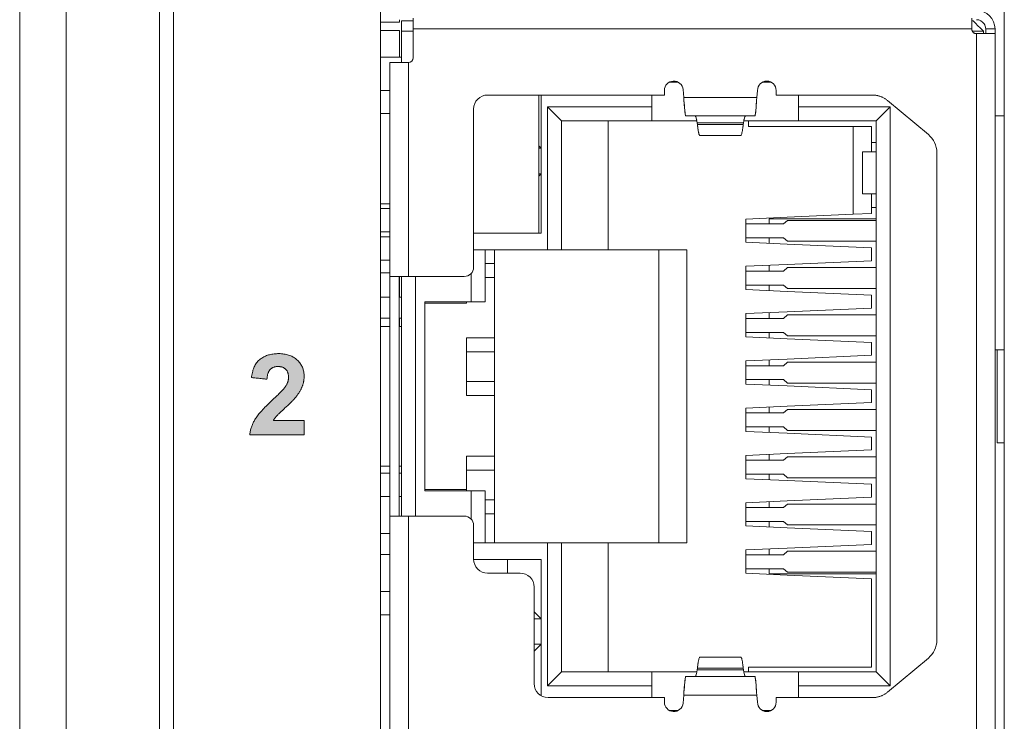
# Model space of a CAD drawing. Header units: millimetres. Extents: x 73 to 355, y 51 to 582.
# Tile 18 of 46: x 73 to 94, y 436 to 451. Entities that reach past the tile are written whole.
import ezdxf

# ---------------------------------------------------------------- set-up
doc = ezdxf.new("R2010")
doc.units = ezdxf.units.MM
doc.layers.add('PRINT', color=7, linetype='Continuous')

msp = doc.modelspace()

# ---------------------------------------------------------------- hatches: boundary and pattern name
at = {"layer": 'PRINT', "lineweight": 0}
h = msp.add_hatch(color=256, dxfattribs=at)
h.dxf.hatch_style = 2
edge = h.paths.add_edge_path()
edge.add_spline(control_points=[(79.125, 442.477), (79.125, 442.477), (79.125, 442.167), (79.125, 442.167), (79.125, 442.167), (77.956, 442.167), (77.956, 442.167), (77.969, 442.284), (78.007, 442.395), (78.07, 442.5), (78.133, 442.605), (78.258, 442.744), (78.445, 442.918), (78.595, 443.057), (78.688, 443.152), (78.722, 443.202), (78.768, 443.271), (78.79, 443.339), (78.79, 443.406), (78.79, 443.481), (78.77, 443.538), (78.731, 443.578), (78.69, 443.618), (78.635, 443.638), (78.565, 443.638), (78.495, 443.638), (78.44, 443.617), (78.399, 443.575), (78.357, 443.533), (78.334, 443.463), (78.327, 443.366), (78.327, 443.366), (77.995, 443.399), (77.995, 443.399), (78.015, 443.583), (78.077, 443.714), (78.181, 443.794), (78.286, 443.874), (78.417, 443.914), (78.573, 443.914), (78.745, 443.914), (78.88, 443.868), (78.978, 443.776), (79.076, 443.683), (79.125, 443.568), (79.125, 443.43), (79.125, 443.352), (79.111, 443.277), (79.083, 443.206), (79.055, 443.136), (79.01, 443.061), (78.949, 442.984), (78.909, 442.933), (78.836, 442.858), (78.731, 442.762), (78.626, 442.665), (78.559, 442.601), (78.531, 442.57), (78.503, 442.538), (78.48, 442.507), (78.463, 442.477), (78.463, 442.477), (79.125, 442.477), (79.125, 442.477)], knot_values=[0, 0, 0, 0, 1, 1, 1, 2, 2, 2, 3, 3, 3, 4, 4, 4, 5, 5, 5, 6, 6, 6, 7, 7, 7, 8, 8, 8, 9, 9, 9, 10, 10, 10, 11, 11, 11, 12, 12, 12, 13, 13, 13, 14, 14, 14, 15, 15, 15, 16, 16, 16, 17, 17, 17, 18, 18, 18, 19, 19, 19, 20, 20, 20, 21, 21, 21, 21], degree=3, periodic=0)

# ---------------------------------------------------------------- linework, layer by layer
at = {"color": 7, "linetype": 'Continuous', "lineweight": 0}
for p, q in [((73.016, 379.042), (73.016, 494.042)), ((74.016, 494.042), (74.016, 379.042)), ((76.016, 382.442), (76.016, 490.642)), ((76.316, 382.542), (76.316, 490.542)), ((80.766, 392.592), (80.766, 451.492)), ((94.166, 451.492), (94.166, 392.592)), ((81.174, 451.037), (80.766, 451.037)), ((81.174, 451.037), (81.174, 451.092)), ((81.216, 451.067), (81.216, 450.847)), ((81.216, 451.067), (81.466, 451.067)), ((81.216, 451.067), (81.216, 450.847)), ((81.216, 451.067), (81.466, 451.067)), ((81.466, 451.127), (81.466, 451.074)), ((81.466, 451.127), (81.466, 451.074)), ((81.466, 451.074), (81.466, 451.016)), ((81.466, 451.074), (81.466, 451.016)), ((81.466, 451.016), (81.466, 450.955)), ((81.466, 451.016), (81.466, 450.955)), ((81.466, 450.955), (81.466, 450.892)), ((81.466, 450.955), (81.466, 450.892)), ((93.466, 450.892), (93.466, 451.127)), ((93.466, 450.892), (93.466, 451.127)), ((93.466, 451.067), (93.496, 451.067)), ((93.466, 451.067), (93.496, 451.067)), ((93.518, 451.044), (93.496, 451.067)), ((93.496, 451.067), (93.518, 451.044)), ((93.568, 450.994), (93.518, 451.044)), ((93.518, 451.044), (93.568, 450.994)), ((93.578, 450.984), (93.568, 450.994)), ((93.568, 450.994), (93.578, 450.984)), ((93.668, 450.894), (93.578, 450.984)), ((93.578, 450.984), (93.668, 450.894)), ((81.174, 450.859), (80.766, 450.859)), ((81.174, 450.287), (81.174, 450.859)), ((81.216, 450.172), (81.216, 450.847)), ((81.466, 450.847), (81.216, 450.847)), ((81.216, 450.847), (81.216, 450.172)), ((81.466, 450.847), (81.216, 450.847)), ((81.466, 450.272), (81.466, 450.892)), ((93.466, 450.892), (81.466, 450.892)), ((81.466, 450.272), (81.466, 450.892)), ((93.466, 450.892), (81.466, 450.892)), ((93.566, 450.847), (93.477, 450.847)), ((93.566, 450.847), (93.477, 450.847)), ((93.716, 450.847), (93.566, 450.847)), ((93.716, 450.847), (93.566, 450.847)), ((93.615, 450.792), (93.566, 450.792)), ((93.566, 393.292), (93.566, 450.792)), ((93.615, 450.792), (93.566, 450.792)), ((93.566, 393.292), (93.566, 450.792)), ((93.629, 450.792), (93.615, 450.792)), ((93.629, 450.792), (93.615, 450.792)), ((93.747, 450.792), (93.629, 450.792)), ((93.747, 450.792), (93.629, 450.792)), ((93.716, 450.847), (93.668, 450.894)), ((93.668, 450.894), (93.716, 450.847)), ((93.716, 450.847), (93.716, 450.792)), ((93.716, 450.792), (93.716, 450.847)), ((93.96, 450.792), (93.747, 450.792)), ((93.96, 450.792), (93.747, 450.792)), ((93.766, 450.892), (93.766, 450.796)), ((93.766, 450.892), (93.966, 450.892)), ((93.766, 450.892), (93.766, 450.796)), ((93.766, 450.892), (93.966, 450.892)), ((93.766, 450.796), (93.766, 450.792)), ((93.966, 450.792), (93.96, 450.792)), ((93.966, 450.792), (93.96, 450.792)), ((93.966, 450.865), (93.966, 450.892)), ((93.966, 450.865), (93.966, 450.892)), ((93.966, 450.842), (93.966, 450.865)), ((93.966, 450.842), (93.966, 450.865)), ((93.966, 450.821), (93.966, 450.842)), ((93.966, 450.821), (93.966, 450.842)), ((93.966, 450.805), (93.966, 450.821)), ((93.966, 450.805), (93.966, 450.821)), ((93.966, 450.796), (93.966, 450.805)), ((93.966, 450.796), (93.966, 450.805)), ((93.966, 450.792), (93.966, 393.292)), ((93.966, 450.792), (93.966, 393.292)), ((80.766, 450.287), (81.216, 450.287)), ((80.766, 450.287), (81.216, 450.287)), ((80.966, 445.572), (80.966, 450.172)), ((80.971, 450.172), (80.966, 450.172)), ((80.966, 445.572), (80.966, 450.172)), ((80.971, 450.172), (80.966, 450.172)), ((80.985, 450.172), (80.971, 450.172)), ((80.985, 450.172), (80.971, 450.172)), ((81.009, 450.172), (80.985, 450.172)), ((81.009, 450.172), (80.985, 450.172)), ((81.042, 450.172), (81.009, 450.172)), ((81.042, 450.172), (81.009, 450.172)), ((81.083, 450.172), (81.042, 450.172)), ((81.083, 450.172), (81.042, 450.172)), ((81.13, 450.172), (81.083, 450.172)), ((81.13, 450.172), (81.083, 450.172)), ((81.184, 450.172), (81.13, 450.172)), ((81.184, 450.172), (81.13, 450.172)), ((81.242, 450.172), (81.184, 450.172)), ((81.242, 450.172), (81.184, 450.172)), ((81.302, 450.172), (81.242, 450.172)), ((81.302, 450.172), (81.242, 450.172)), ((81.366, 450.172), (81.302, 450.172)), ((81.366, 450.172), (81.302, 450.172)), ((81.366, 450.172), (81.366, 445.572)), ((81.366, 450.172), (81.366, 445.572)), ((87.159, 449.747), (86.969, 449.747)), ((87.159, 449.747), (86.969, 449.747)), ((89.16, 449.747), (88.97, 449.747)), ((89.16, 449.747), (88.97, 449.747)), ((80.766, 449.572), (80.966, 449.572)), ((80.766, 449.572), (80.966, 449.572)), ((86.865, 449.472), (83.066, 449.472)), ((83.066, 449.472), (86.865, 449.472)), ((84.166, 449.472), (84.166, 446.506)), ((84.166, 449.472), (84.166, 446.506)), ((84.216, 446.507), (84.216, 449.472)), ((84.216, 446.506), (84.216, 449.472)), ((86.596, 449.472), (86.596, 449.217)), ((86.596, 449.472), (86.596, 449.217)), ((86.865, 449.572), (86.865, 449.472)), ((86.865, 449.472), (86.865, 449.572)), ((87.28, 449.422), (87.264, 449.591)), ((87.28, 449.422), (87.264, 449.591)), ((88.865, 449.572), (88.851, 449.422)), ((88.865, 449.572), (88.851, 449.422)), ((89.265, 449.472), (89.265, 449.572)), ((89.265, 449.572), (89.265, 449.472)), ((91.333, 449.472), (89.265, 449.472)), ((89.265, 449.472), (91.335, 449.472)), ((89.746, 449.217), (89.746, 449.472)), ((89.746, 449.217), (89.746, 449.472)), ((87.28, 449.422), (87.285, 449.36)), ((87.28, 449.422), (88.851, 449.422)), ((87.285, 449.36), (87.28, 449.422)), ((87.28, 449.422), (88.851, 449.422)), ((87.285, 449.36), (87.298, 449.187)), ((87.293, 449.24), (87.285, 449.36)), ((88.846, 449.36), (88.833, 449.187)), ((88.838, 449.242), (88.846, 449.36)), ((88.846, 449.36), (88.851, 449.422)), ((88.851, 449.422), (88.846, 449.36)), ((92.536, 448.622), (91.655, 449.356)), ((92.536, 448.622), (91.656, 449.355)), ((80.966, 449.072), (80.766, 449.072)), ((80.766, 449.072), (80.966, 449.072)), ((82.766, 449.172), (82.766, 445.772)), ((82.766, 445.772), (82.766, 449.172)), ((84.356, 449.217), (86.596, 449.217)), ((84.656, 448.917), (84.356, 449.217)), ((84.356, 446.147), (84.356, 449.217)), ((84.356, 449.217), (84.656, 448.917)), ((86.596, 449.217), (84.356, 449.217)), ((84.356, 449.217), (84.356, 446.147)), ((86.596, 448.917), (86.596, 449.217)), ((86.596, 448.917), (86.596, 449.217)), ((87.32, 449.027), (87.325, 449.022)), ((87.325, 449.022), (87.32, 449.027)), ((88.806, 449.022), (87.325, 449.022)), ((88.806, 449.022), (87.325, 449.022)), ((87.531, 449.018), (87.535, 449.013)), ((87.531, 449.018), (87.535, 449.013)), ((88.596, 449.013), (88.6, 449.018)), ((88.596, 449.013), (88.6, 449.018)), ((88.806, 449.022), (88.811, 449.027)), ((88.811, 449.027), (88.806, 449.022)), ((89.746, 449.217), (89.746, 448.917)), ((89.746, 449.217), (91.716, 449.217)), ((89.746, 449.217), (89.746, 448.917)), ((91.716, 449.217), (89.746, 449.217)), ((91.716, 449.217), (91.416, 448.917)), ((91.416, 448.917), (91.716, 449.217)), ((91.716, 449.217), (91.716, 436.777)), ((91.716, 436.777), (91.716, 449.217)), ((93.966, 449.025), (94.166, 449.025)), ((86.596, 448.917), (84.656, 448.917)), ((84.656, 448.917), (84.656, 446.147)), ((84.656, 448.917), (84.656, 446.147)), ((86.596, 448.917), (84.656, 448.917)), ((85.656, 448.917), (85.656, 446.147)), ((85.656, 446.147), (85.656, 448.917)), ((86.596, 448.917), (87.568, 448.917)), ((86.596, 448.917), (87.568, 448.917)), ((87.535, 449.013), (87.538, 449.005)), ((87.535, 449.013), (87.538, 449.005)), ((87.538, 449.005), (87.546, 448.984)), ((87.538, 449.005), (87.553, 448.955)), ((87.546, 448.984), (87.553, 448.955)), ((87.557, 448.936), (87.568, 448.875)), ((87.561, 448.918), (87.568, 448.875)), ((87.568, 448.875), (87.573, 448.84)), ((88.563, 448.875), (87.568, 448.875)), ((87.568, 448.875), (87.573, 448.84)), ((88.563, 448.875), (87.568, 448.875)), ((87.573, 448.84), (87.582, 448.766)), ((87.573, 448.84), (88.558, 448.84)), ((87.573, 448.84), (88.558, 448.84)), ((88.558, 448.84), (88.548, 448.765)), ((88.558, 448.84), (88.563, 448.875)), ((88.558, 448.84), (88.563, 448.875)), ((88.563, 448.875), (88.57, 448.918)), ((88.563, 448.875), (88.57, 448.918)), ((88.563, 448.917), (89.746, 448.917)), ((88.563, 448.917), (89.746, 448.917)), ((88.578, 448.955), (88.592, 449.005)), ((88.578, 448.955), (88.585, 448.984)), ((88.585, 448.984), (88.592, 449.005)), ((88.592, 449.005), (88.596, 449.013)), ((88.592, 449.005), (88.596, 449.013)), ((88.673, 448.897), (88.673, 448.917)), ((88.673, 448.897), (88.673, 448.917)), ((88.673, 448.897), (88.673, 448.797)), ((88.673, 448.897), (88.673, 448.797)), ((91.416, 448.917), (89.746, 448.917)), ((89.746, 448.917), (91.416, 448.917)), ((91.416, 437.077), (91.416, 448.917)), ((91.416, 448.917), (91.416, 437.077)), ((87.586, 448.74), (87.592, 448.705)), ((87.592, 448.705), (87.586, 448.74)), ((87.592, 448.705), (87.597, 448.678)), ((87.597, 448.678), (87.592, 448.705)), ((87.601, 448.657), (87.607, 448.634)), ((87.607, 448.634), (87.601, 448.657)), ((87.607, 448.634), (87.611, 448.624)), ((87.611, 448.624), (87.607, 448.634)), ((87.611, 448.624), (87.62, 448.608)), ((87.62, 448.608), (87.611, 448.624)), ((87.62, 448.608), (87.625, 448.606)), ((87.625, 448.606), (87.62, 448.608)), ((87.625, 448.606), (88.506, 448.606)), ((87.625, 448.606), (88.506, 448.606)), ((88.506, 448.606), (88.511, 448.608)), ((88.511, 448.608), (88.506, 448.606)), ((88.511, 448.608), (88.513, 448.61)), ((88.513, 448.61), (88.511, 448.608)), ((88.513, 448.61), (88.52, 448.624)), ((88.52, 448.624), (88.513, 448.61)), ((88.52, 448.624), (88.524, 448.636)), ((88.524, 448.636), (88.52, 448.624)), ((88.524, 448.636), (88.53, 448.657)), ((88.53, 448.657), (88.524, 448.636)), ((88.53, 448.657), (88.534, 448.679)), ((88.534, 448.679), (88.53, 448.657)), ((88.539, 448.704), (88.545, 448.741)), ((88.545, 448.741), (88.539, 448.704)), ((88.673, 448.797), (90.916, 448.797)), ((88.673, 448.797), (90.916, 448.797)), ((91.316, 448.797), (90.916, 448.797)), ((90.916, 448.797), (90.916, 446.91)), ((90.916, 448.797), (91.316, 448.797)), ((90.916, 448.797), (90.916, 446.91)), ((91.316, 448.252), (91.316, 448.797)), ((91.316, 448.797), (91.316, 448.252)), ((91.416, 448.452), (91.316, 448.452)), ((91.416, 448.452), (91.316, 448.452)), ((84.216, 448.327), (84.166, 448.377)), ((84.166, 448.377), (84.216, 448.327)), ((84.216, 448.327), (84.166, 448.327)), ((84.216, 448.327), (84.166, 448.327)), ((91.416, 448.252), (91.116, 448.252)), ((91.116, 447.352), (91.116, 448.252)), ((91.116, 447.352), (91.116, 448.252)), ((91.416, 448.252), (91.116, 448.252)), ((92.716, 437.756), (92.716, 448.238)), ((92.716, 448.238), (92.716, 437.756)), ((84.166, 447.727), (84.216, 447.777)), ((84.166, 447.777), (84.216, 447.777)), ((84.166, 447.727), (84.216, 447.777)), ((84.216, 447.777), (84.166, 447.777)), ((91.116, 447.352), (91.416, 447.352)), ((91.116, 447.352), (91.416, 447.352)), ((91.316, 446.927), (91.316, 447.352)), ((91.316, 447.352), (91.316, 446.927)), ((80.766, 447.137), (80.966, 447.137)), ((80.766, 447.137), (80.966, 447.137)), ((80.766, 447.032), (80.966, 447.032)), ((80.966, 447.032), (80.766, 447.032)), ((90.916, 446.91), (89.503, 446.846)), ((90.916, 446.91), (89.503, 446.846)), ((91.316, 446.927), (90.916, 446.91)), ((91.316, 446.927), (90.916, 446.91)), ((91.316, 447.052), (91.416, 447.052)), ((91.316, 447.052), (91.416, 447.052)), ((89.503, 446.846), (88.616, 446.807)), ((89.503, 446.846), (88.616, 446.807)), ((88.616, 446.807), (88.616, 446.703)), ((88.616, 446.807), (88.616, 446.703)), ((88.616, 446.703), (89.423, 446.703)), ((88.616, 446.703), (88.616, 446.403)), ((88.616, 446.703), (88.616, 446.403)), ((88.616, 446.703), (89.423, 446.703)), ((89.506, 446.813), (89.116, 446.813)), ((89.116, 446.813), (89.116, 446.703)), ((89.506, 446.813), (89.116, 446.813)), ((89.116, 446.813), (89.116, 446.703)), ((89.423, 446.703), (89.506, 446.778)), ((89.423, 446.703), (89.506, 446.778)), ((91.416, 446.813), (89.506, 446.813)), ((91.416, 446.813), (89.506, 446.813)), ((89.506, 446.778), (91.416, 446.778)), ((91.416, 446.778), (89.506, 446.778)), ((80.966, 446.532), (80.766, 446.532)), ((80.766, 446.532), (80.966, 446.532)), ((82.766, 446.507), (84.166, 446.507)), ((84.166, 446.502), (82.766, 446.502)), ((84.166, 446.507), (84.216, 446.507)), ((84.166, 446.506), (84.166, 446.502)), ((84.166, 446.506), (84.216, 446.506)), ((80.966, 446.422), (80.766, 446.422)), ((80.766, 446.422), (80.966, 446.422)), ((89.423, 446.403), (88.616, 446.403)), ((88.616, 446.403), (88.616, 446.307)), ((88.616, 446.403), (88.616, 446.307)), ((89.423, 446.403), (88.616, 446.403)), ((88.616, 446.307), (89.503, 446.267)), ((88.616, 446.307), (89.503, 446.267)), ((89.116, 446.403), (89.116, 446.285)), ((89.116, 446.403), (89.116, 446.285)), ((89.506, 446.328), (89.423, 446.403)), ((89.506, 446.328), (89.423, 446.403)), ((89.503, 446.267), (91.316, 446.186)), ((89.503, 446.267), (91.316, 446.186)), ((91.416, 446.328), (89.506, 446.328)), ((89.506, 446.328), (91.416, 446.328)), ((84.356, 446.147), (82.766, 446.147)), ((84.356, 446.147), (82.766, 446.147)), ((83.016, 446.147), (83.016, 445.027)), ((83.016, 445.027), (83.016, 446.147)), ((83.216, 446.147), (83.216, 439.847)), ((83.216, 446.147), (83.216, 439.847)), ((84.356, 446.147), (84.656, 446.147)), ((84.356, 446.147), (84.656, 446.147)), ((84.656, 446.147), (85.656, 446.147)), ((84.656, 446.147), (85.656, 446.147)), ((87.346, 446.147), (85.656, 446.147)), ((85.656, 446.147), (87.346, 446.147)), ((86.746, 439.847), (86.746, 446.147)), ((86.746, 446.147), (86.746, 439.847)), ((87.346, 446.147), (87.346, 439.847)), ((87.346, 439.847), (87.346, 446.147)), ((91.316, 445.911), (91.316, 446.186)), ((91.316, 446.186), (91.316, 445.911)), ((80.766, 445.922), (80.966, 445.922)), ((80.966, 445.922), (80.766, 445.922)), ((83.016, 445.852), (83.216, 445.852)), ((83.016, 445.852), (83.216, 445.852)), ((91.316, 445.911), (89.503, 445.83)), ((91.316, 445.911), (89.503, 445.83)), ((80.966, 445.652), (80.766, 445.652)), ((82.716, 445.027), (82.716, 445.641)), ((82.716, 445.641), (82.716, 445.027)), ((89.503, 445.83), (88.616, 445.791)), ((89.503, 445.83), (88.616, 445.791)), ((88.616, 445.791), (88.616, 445.687)), ((88.616, 445.791), (88.616, 445.687)), ((88.616, 445.687), (89.423, 445.687)), ((88.616, 445.687), (88.616, 445.387)), ((88.616, 445.687), (88.616, 445.387)), ((88.616, 445.687), (89.423, 445.687)), ((89.116, 445.813), (89.116, 445.687)), ((89.116, 445.813), (89.116, 445.687)), ((89.423, 445.687), (89.506, 445.762)), ((89.423, 445.687), (89.506, 445.762)), ((89.506, 445.762), (91.416, 445.762)), ((91.416, 445.762), (89.506, 445.762)), ((80.966, 445.572), (80.966, 440.422)), ((80.966, 445.572), (81.184, 445.572)), ((80.966, 440.422), (80.966, 445.572)), ((80.966, 445.572), (81.184, 445.572)), ((81.166, 440.422), (81.166, 445.572)), ((81.166, 445.572), (81.166, 440.422)), ((81.174, 445.127), (81.174, 445.572)), ((81.184, 445.572), (81.366, 445.572)), ((81.184, 445.572), (81.366, 445.572)), ((81.216, 440.422), (81.216, 445.572)), ((81.216, 445.572), (81.216, 440.422)), ((82.566, 445.572), (81.366, 445.572)), ((81.366, 445.572), (82.566, 445.572)), ((81.516, 445.572), (81.516, 440.422)), ((81.516, 440.422), (81.516, 445.572)), ((83.216, 445.552), (83.016, 445.552)), ((83.216, 445.552), (83.016, 445.552)), ((89.423, 445.387), (88.616, 445.387)), ((88.616, 445.387), (88.616, 445.291)), ((88.616, 445.387), (88.616, 445.291)), ((89.423, 445.387), (88.616, 445.387)), ((88.616, 445.291), (89.503, 445.251)), ((88.616, 445.291), (89.503, 445.251)), ((89.116, 445.387), (89.116, 445.269)), ((89.116, 445.387), (89.116, 445.269)), ((89.506, 445.312), (89.423, 445.387)), ((89.506, 445.312), (89.423, 445.387)), ((89.503, 445.251), (91.316, 445.17)), ((89.503, 445.251), (91.316, 445.17)), ((91.416, 445.312), (89.506, 445.312)), ((89.506, 445.312), (91.416, 445.312)), ((80.966, 445.127), (80.766, 445.127)), ((80.766, 445.127), (80.966, 445.127)), ((81.216, 445.127), (81.166, 445.127)), ((81.166, 445.127), (81.216, 445.127)), ((82.716, 445.027), (81.716, 445.027)), ((81.716, 445.027), (81.716, 440.967)), ((81.716, 440.967), (81.716, 445.027)), ((82.716, 445.027), (81.716, 445.027)), ((81.719, 444.997), (82.616, 444.997)), ((82.616, 444.997), (81.719, 444.997)), ((82.616, 444.997), (82.616, 445.027)), ((82.616, 444.997), (82.616, 445.027)), ((82.716, 445.027), (83.016, 445.027)), ((82.716, 445.027), (83.016, 445.027)), ((91.316, 444.895), (91.316, 445.17)), ((91.316, 445.17), (91.316, 444.895)), ((89.503, 444.814), (88.616, 444.775)), ((89.503, 444.814), (88.616, 444.775)), ((89.116, 444.797), (89.116, 444.671)), ((89.116, 444.797), (89.116, 444.671)), ((91.316, 444.895), (89.503, 444.814)), ((91.316, 444.895), (89.503, 444.814)), ((80.766, 444.677), (80.966, 444.677)), ((80.966, 444.677), (80.766, 444.677)), ((81.166, 444.677), (81.216, 444.677)), ((81.216, 444.677), (81.166, 444.677)), ((81.174, 444.497), (81.174, 444.677)), ((88.616, 444.775), (88.616, 444.671)), ((88.616, 444.775), (88.616, 444.671)), ((88.616, 444.671), (89.423, 444.671)), ((88.616, 444.671), (88.616, 444.371)), ((88.616, 444.671), (88.616, 444.371)), ((88.616, 444.671), (89.423, 444.671)), ((89.423, 444.671), (89.506, 444.746)), ((89.423, 444.671), (89.506, 444.746)), ((89.506, 444.746), (91.416, 444.746)), ((91.416, 444.746), (89.506, 444.746)), ((80.766, 444.497), (80.966, 444.497)), ((80.966, 444.497), (80.766, 444.497)), ((81.166, 444.497), (81.216, 444.497)), ((81.216, 444.497), (81.166, 444.497)), ((89.423, 444.371), (88.616, 444.371)), ((88.616, 444.371), (88.616, 444.275)), ((88.616, 444.371), (88.616, 444.275)), ((89.423, 444.371), (88.616, 444.371)), ((89.116, 444.371), (89.116, 444.253)), ((89.116, 444.371), (89.116, 444.253)), ((89.506, 444.296), (89.423, 444.371)), ((89.506, 444.296), (89.423, 444.371)), ((82.616, 444.252), (82.616, 443.012)), ((82.616, 444.252), (83.216, 444.252)), ((82.616, 444.252), (82.616, 443.012)), ((83.216, 444.252), (82.616, 444.252)), ((88.616, 444.275), (89.503, 444.235)), ((88.616, 444.275), (89.503, 444.235)), ((89.503, 444.235), (91.316, 444.154)), ((89.503, 444.235), (91.316, 444.154)), ((91.416, 444.296), (89.506, 444.296)), ((89.506, 444.296), (91.416, 444.296)), ((91.316, 443.879), (91.316, 444.154)), ((91.316, 444.154), (91.316, 443.879)), ((83.216, 443.952), (82.616, 443.952)), ((82.616, 443.952), (83.216, 443.952)), ((94.013, 443.997), (93.966, 443.997)), ((94.166, 443.997), (94.013, 443.997)), ((94.013, 443.997), (94.013, 441.997)), ((89.503, 443.798), (88.616, 443.759)), ((89.503, 443.798), (88.616, 443.759)), ((88.616, 443.759), (88.616, 443.655)), ((88.616, 443.759), (88.616, 443.655)), ((89.116, 443.781), (89.116, 443.655)), ((89.116, 443.781), (89.116, 443.655)), ((89.423, 443.655), (89.506, 443.73)), ((89.423, 443.655), (89.506, 443.73)), ((91.316, 443.879), (89.503, 443.798)), ((91.316, 443.879), (89.503, 443.798)), ((89.506, 443.73), (91.416, 443.73)), ((91.416, 443.73), (89.506, 443.73)), ((88.616, 443.655), (89.423, 443.655)), ((88.616, 443.655), (88.616, 443.355)), ((88.616, 443.655), (88.616, 443.355)), ((88.616, 443.655), (89.423, 443.655)), ((82.616, 443.312), (83.216, 443.312)), ((82.616, 443.312), (83.216, 443.312)), ((89.423, 443.355), (88.616, 443.355)), ((88.616, 443.355), (88.616, 443.259)), ((88.616, 443.355), (88.616, 443.259)), ((89.423, 443.355), (88.616, 443.355)), ((89.116, 443.355), (89.116, 443.237)), ((89.116, 443.355), (89.116, 443.237)), ((89.506, 443.28), (89.423, 443.355)), ((89.506, 443.28), (89.423, 443.355)), ((88.616, 443.259), (89.503, 443.219)), ((88.616, 443.259), (89.503, 443.219)), ((89.503, 443.219), (91.316, 443.138)), ((89.503, 443.219), (91.316, 443.138)), ((91.416, 443.28), (89.506, 443.28)), ((89.506, 443.28), (91.416, 443.28)), ((91.316, 442.863), (91.316, 443.138)), ((91.316, 443.138), (91.316, 442.863)), ((83.216, 443.012), (82.616, 443.012)), ((82.616, 443.012), (83.216, 443.012)), ((89.503, 442.782), (88.616, 442.743)), ((89.503, 442.782), (88.616, 442.743)), ((88.616, 442.743), (88.616, 442.639)), ((88.616, 442.743), (88.616, 442.639)), ((89.116, 442.765), (89.116, 442.639)), ((89.116, 442.765), (89.116, 442.639)), ((89.423, 442.639), (89.506, 442.714)), ((89.423, 442.639), (89.506, 442.714)), ((91.316, 442.863), (89.503, 442.782)), ((91.316, 442.863), (89.503, 442.782)), ((89.506, 442.714), (91.416, 442.714)), ((91.416, 442.714), (89.506, 442.714)), ((88.616, 442.639), (89.423, 442.639)), ((88.616, 442.639), (88.616, 442.339)), ((88.616, 442.639), (88.616, 442.339)), ((89.423, 442.639), (88.616, 442.639)), ((89.423, 442.339), (88.616, 442.339)), ((88.616, 442.339), (88.616, 442.243)), ((88.616, 442.339), (88.616, 442.243)), ((89.423, 442.339), (88.616, 442.339)), ((89.116, 442.339), (89.116, 442.221)), ((89.116, 442.339), (89.116, 442.221)), ((89.506, 442.264), (89.423, 442.339)), ((89.506, 442.264), (89.423, 442.339)), ((91.416, 442.264), (89.506, 442.264)), ((89.506, 442.264), (91.416, 442.264)), ((88.616, 442.243), (89.503, 442.203)), ((88.616, 442.243), (89.503, 442.203)), ((89.503, 442.203), (91.316, 442.122)), ((89.503, 442.203), (91.316, 442.122)), ((91.316, 441.847), (91.316, 442.122)), ((91.316, 442.122), (91.316, 441.847)), ((91.316, 441.847), (89.503, 441.766)), ((91.316, 441.847), (89.503, 441.766)), ((94.013, 441.997), (94.166, 441.997)), ((82.616, 441.712), (82.616, 440.997)), ((82.616, 441.712), (83.216, 441.712)), ((82.616, 441.712), (82.616, 440.997)), ((83.216, 441.712), (82.616, 441.712)), ((89.503, 441.766), (88.616, 441.727)), ((89.503, 441.766), (88.616, 441.727)), ((88.616, 441.727), (88.616, 441.623)), ((88.616, 441.727), (88.616, 441.623)), ((88.616, 441.623), (89.423, 441.623)), ((88.616, 441.623), (88.616, 441.323)), ((88.616, 441.623), (88.616, 441.323)), ((88.616, 441.623), (89.423, 441.623)), ((89.116, 441.749), (89.116, 441.623)), ((89.116, 441.749), (89.116, 441.623)), ((89.423, 441.623), (89.506, 441.698)), ((89.423, 441.623), (89.506, 441.698)), ((89.506, 441.698), (91.416, 441.698)), ((91.416, 441.698), (89.506, 441.698)), ((80.766, 441.497), (80.966, 441.497)), ((80.966, 441.497), (80.766, 441.497)), ((81.166, 441.497), (81.216, 441.497)), ((81.216, 441.497), (81.166, 441.497)), ((83.216, 441.412), (82.616, 441.412)), ((83.216, 441.412), (82.616, 441.412)), ((80.966, 441.342), (80.766, 441.342)), ((80.766, 441.342), (80.966, 441.342)), ((81.216, 441.342), (81.166, 441.342)), ((81.166, 441.342), (81.216, 441.342)), ((89.423, 441.323), (88.616, 441.323)), ((88.616, 441.323), (88.616, 441.227)), ((88.616, 441.323), (88.616, 441.227)), ((89.423, 441.323), (88.616, 441.323)), ((88.616, 441.227), (89.503, 441.187)), ((88.616, 441.227), (89.503, 441.187)), ((89.116, 441.323), (89.116, 441.205)), ((89.116, 441.323), (89.116, 441.205)), ((89.506, 441.248), (89.423, 441.323)), ((89.506, 441.248), (89.423, 441.323)), ((91.416, 441.248), (89.506, 441.248)), ((89.506, 441.248), (91.416, 441.248)), ((81.719, 440.997), (82.616, 440.997)), ((82.616, 440.997), (81.719, 440.997)), ((82.616, 440.967), (82.616, 440.997)), ((82.616, 440.967), (82.616, 440.997)), ((89.503, 441.187), (91.316, 441.106)), ((89.503, 441.187), (91.316, 441.106)), ((91.316, 440.831), (91.316, 441.106)), ((91.316, 441.106), (91.316, 440.831)), ((80.766, 440.842), (80.966, 440.842)), ((80.966, 440.842), (80.766, 440.842)), ((81.166, 440.842), (81.216, 440.842)), ((81.216, 440.842), (81.166, 440.842)), ((81.716, 440.967), (82.716, 440.967)), ((81.716, 440.967), (82.716, 440.967)), ((83.016, 440.967), (82.716, 440.967)), ((82.716, 440.353), (82.716, 440.967)), ((83.016, 440.967), (82.716, 440.967)), ((82.716, 440.967), (82.716, 440.353)), ((83.016, 440.967), (83.016, 439.847)), ((83.016, 440.967), (83.016, 439.847)), ((83.016, 440.772), (83.216, 440.772)), ((83.216, 440.772), (83.016, 440.772)), ((91.316, 440.831), (89.503, 440.75)), ((91.316, 440.831), (89.503, 440.75)), ((89.503, 440.75), (88.616, 440.711)), ((89.503, 440.75), (88.616, 440.711)), ((88.616, 440.711), (88.616, 440.607)), ((88.616, 440.711), (88.616, 440.607)), ((88.616, 440.607), (89.423, 440.607)), ((88.616, 440.607), (88.616, 440.307)), ((88.616, 440.607), (88.616, 440.307)), ((88.616, 440.607), (89.423, 440.607)), ((89.116, 440.733), (89.116, 440.607)), ((89.116, 440.733), (89.116, 440.607)), ((89.423, 440.607), (89.506, 440.682)), ((89.423, 440.607), (89.506, 440.682)), ((89.506, 440.682), (91.416, 440.682)), ((91.416, 440.682), (89.506, 440.682)), ((80.966, 431.602), (80.966, 440.422)), ((80.971, 440.422), (80.966, 440.422)), ((80.966, 431.602), (80.966, 440.422)), ((80.971, 440.422), (80.966, 440.422)), ((80.985, 440.422), (80.971, 440.422)), ((80.985, 440.422), (80.971, 440.422)), ((81.009, 440.422), (80.985, 440.422)), ((81.009, 440.422), (80.985, 440.422)), ((81.042, 440.422), (81.009, 440.422)), ((81.042, 440.422), (81.009, 440.422)), ((81.083, 440.422), (81.042, 440.422)), ((81.083, 440.422), (81.042, 440.422)), ((81.13, 440.422), (81.083, 440.422)), ((81.13, 440.422), (81.083, 440.422)), ((81.184, 440.422), (81.13, 440.422)), ((81.184, 440.422), (81.13, 440.422)), ((81.242, 440.422), (81.184, 440.422)), ((81.242, 440.422), (81.184, 440.422)), ((81.302, 440.422), (81.242, 440.422)), ((81.302, 440.422), (81.242, 440.422)), ((81.366, 440.422), (81.302, 440.422)), ((81.366, 440.422), (81.302, 440.422)), ((81.366, 440.422), (82.566, 440.422)), ((81.366, 440.422), (81.366, 431.602)), ((82.566, 440.422), (81.366, 440.422)), ((81.366, 440.422), (81.366, 431.602)), ((83.216, 440.472), (83.016, 440.472)), ((83.216, 440.472), (83.016, 440.472)), ((82.766, 440.222), (82.766, 439.497)), ((82.766, 439.497), (82.766, 440.222)), ((89.423, 440.307), (88.616, 440.307)), ((88.616, 440.307), (88.616, 440.211)), ((88.616, 440.307), (88.616, 440.211)), ((89.423, 440.307), (88.616, 440.307)), ((88.616, 440.211), (89.503, 440.171)), ((88.616, 440.211), (89.503, 440.171)), ((89.116, 440.307), (89.116, 440.189)), ((89.116, 440.307), (89.116, 440.189)), ((89.506, 440.232), (89.423, 440.307)), ((89.506, 440.232), (89.423, 440.307)), ((89.503, 440.171), (91.316, 440.09)), ((89.503, 440.171), (91.316, 440.09)), ((91.416, 440.232), (89.506, 440.232)), ((89.506, 440.232), (91.416, 440.232)), ((80.966, 440.047), (80.766, 440.047)), ((80.766, 440.047), (80.966, 440.047)), ((91.316, 439.815), (91.316, 440.09)), ((91.316, 440.09), (91.316, 439.815)), ((82.766, 439.847), (84.356, 439.847)), ((82.766, 439.847), (84.356, 439.847)), ((84.656, 439.847), (84.356, 439.847)), ((84.356, 436.777), (84.356, 439.847)), ((84.656, 439.847), (84.356, 439.847)), ((84.356, 439.847), (84.356, 436.777)), ((85.656, 439.847), (84.656, 439.847)), ((84.656, 439.847), (84.656, 437.077)), ((84.656, 437.077), (84.656, 439.847)), ((85.656, 439.847), (84.656, 439.847)), ((85.656, 439.847), (85.656, 437.077)), ((85.656, 439.847), (87.346, 439.847)), ((85.656, 437.077), (85.656, 439.847)), ((85.656, 439.847), (87.346, 439.847)), ((89.503, 439.734), (88.616, 439.695)), ((89.503, 439.734), (88.616, 439.695)), ((89.116, 439.717), (89.116, 439.591)), ((89.116, 439.717), (89.116, 439.591)), ((91.316, 439.815), (89.503, 439.734)), ((91.316, 439.815), (89.503, 439.734)), ((80.766, 439.597), (80.966, 439.597)), ((80.966, 439.597), (80.766, 439.597)), ((88.616, 439.695), (88.616, 439.591)), ((88.616, 439.695), (88.616, 439.591)), ((88.616, 439.591), (89.423, 439.591)), ((88.616, 439.591), (88.616, 439.291)), ((88.616, 439.591), (88.616, 439.291)), ((88.616, 439.591), (89.423, 439.591)), ((89.423, 439.591), (89.506, 439.666)), ((89.423, 439.591), (89.506, 439.666)), ((89.506, 439.666), (91.416, 439.666)), ((91.416, 439.666), (89.506, 439.666)), ((84.216, 439.487), (82.766, 439.487)), ((84.216, 439.487), (82.766, 439.487)), ((83.496, 439.197), (83.496, 439.487)), ((83.496, 439.197), (83.496, 439.487)), ((84.216, 436.564), (84.216, 439.487)), ((84.216, 436.564), (84.216, 439.487)), ((89.423, 439.291), (88.616, 439.291)), ((88.616, 439.291), (88.616, 439.195)), ((88.616, 439.291), (88.616, 439.195)), ((89.423, 439.291), (88.616, 439.291)), ((89.116, 439.291), (89.116, 439.181)), ((89.116, 439.291), (89.116, 439.181)), ((89.506, 439.216), (89.423, 439.291)), ((89.506, 439.216), (89.423, 439.291)), ((83.066, 439.197), (83.766, 439.197)), ((83.766, 439.197), (83.066, 439.197)), ((88.616, 439.195), (89.503, 439.155)), ((88.616, 439.195), (89.503, 439.155)), ((89.116, 439.181), (89.506, 439.181)), ((89.116, 439.181), (89.506, 439.181)), ((89.503, 439.155), (91.316, 439.074)), ((89.503, 439.155), (91.316, 439.074)), ((91.416, 439.216), (89.506, 439.216)), ((89.506, 439.216), (91.416, 439.216)), ((89.506, 439.181), (91.416, 439.181)), ((89.506, 439.181), (91.416, 439.181)), ((91.316, 437.177), (91.316, 439.074)), ((91.316, 439.074), (91.316, 437.177)), ((84.066, 438.897), (84.066, 436.822)), ((84.066, 436.822), (84.066, 438.897)), ((80.966, 438.802), (80.766, 438.802)), ((80.766, 438.802), (80.966, 438.802)), ((80.766, 438.302), (80.966, 438.302)), ((80.966, 438.302), (80.766, 438.302)), ((84.216, 438.217), (84.066, 438.367)), ((84.066, 438.367), (84.216, 438.217)), ((84.216, 438.217), (84.066, 438.217)), ((84.216, 438.217), (84.066, 438.217)), ((84.066, 437.667), (84.216, 437.667)), ((84.216, 437.667), (84.066, 437.517)), ((84.066, 437.517), (84.216, 437.667)), ((84.066, 437.667), (84.216, 437.667)), ((87.618, 437.384), (87.611, 437.369)), ((87.611, 437.369), (87.618, 437.384)), ((87.62, 437.386), (87.618, 437.384)), ((87.618, 437.384), (87.62, 437.386)), ((87.625, 437.388), (87.62, 437.386)), ((87.62, 437.386), (87.625, 437.388)), ((88.506, 437.388), (87.625, 437.388)), ((88.506, 437.388), (87.625, 437.388)), ((88.511, 437.386), (88.506, 437.388)), ((88.506, 437.388), (88.511, 437.386)), ((88.52, 437.369), (88.511, 437.386)), ((88.511, 437.386), (88.52, 437.369)), ((87.573, 437.154), (87.582, 437.228)), ((87.592, 437.289), (87.586, 437.253)), ((87.586, 437.253), (87.592, 437.289)), ((87.601, 437.337), (87.597, 437.315)), ((87.597, 437.315), (87.601, 437.337)), ((87.607, 437.358), (87.601, 437.337)), ((87.601, 437.337), (87.607, 437.358)), ((87.611, 437.369), (87.607, 437.358)), ((87.607, 437.358), (87.611, 437.369)), ((88.524, 437.36), (88.52, 437.369)), ((88.52, 437.369), (88.524, 437.36)), ((88.53, 437.337), (88.524, 437.36)), ((88.524, 437.36), (88.53, 437.337)), ((88.539, 437.289), (88.534, 437.316)), ((88.534, 437.316), (88.539, 437.289)), ((88.545, 437.253), (88.539, 437.289)), ((88.539, 437.289), (88.545, 437.253)), ((88.558, 437.154), (88.549, 437.227)), ((88.673, 437.177), (88.673, 437.097)), ((91.316, 437.177), (88.673, 437.177)), ((88.673, 437.177), (88.673, 437.097)), ((91.316, 437.177), (88.673, 437.177)), ((91.655, 436.638), (92.536, 437.372)), ((91.656, 436.639), (92.536, 437.372)), ((84.356, 436.777), (84.656, 437.077)), ((84.656, 437.077), (84.356, 436.777)), ((84.656, 437.077), (86.596, 437.077)), ((86.596, 437.077), (84.656, 437.077)), ((87.568, 437.077), (86.596, 437.077)), ((86.596, 436.777), (86.596, 437.077)), ((87.568, 437.077), (86.596, 437.077)), ((86.596, 436.777), (86.596, 437.077)), ((87.325, 436.972), (87.32, 436.967)), ((87.32, 436.967), (87.325, 436.972)), ((87.325, 436.972), (88.806, 436.972)), ((87.325, 436.972), (88.806, 436.972)), ((87.535, 436.981), (87.531, 436.976)), ((87.535, 436.981), (87.531, 436.976)), ((87.538, 436.989), (87.535, 436.981)), ((87.538, 436.989), (87.535, 436.981)), ((87.553, 437.039), (87.538, 436.989)), ((87.546, 437.01), (87.538, 436.989)), ((87.553, 437.039), (87.546, 437.01)), ((87.568, 437.118), (87.561, 437.075)), ((87.568, 437.118), (87.561, 437.075)), ((87.573, 437.154), (87.568, 437.118)), ((87.573, 437.154), (87.568, 437.118)), ((87.568, 437.118), (88.563, 437.118)), ((87.568, 437.118), (88.563, 437.118)), ((88.558, 437.154), (87.573, 437.154)), ((88.558, 437.154), (87.573, 437.154)), ((88.563, 437.118), (88.558, 437.154)), ((88.563, 437.118), (88.558, 437.154)), ((88.57, 437.075), (88.563, 437.118)), ((88.574, 437.058), (88.563, 437.118)), ((89.746, 437.077), (88.563, 437.077)), ((89.746, 437.077), (88.563, 437.077)), ((88.585, 437.01), (88.578, 437.039)), ((88.592, 436.989), (88.578, 437.039)), ((88.592, 436.989), (88.585, 437.01)), ((88.596, 436.981), (88.592, 436.989)), ((88.596, 436.981), (88.592, 436.989)), ((88.6, 436.976), (88.596, 436.981)), ((88.6, 436.976), (88.596, 436.981)), ((88.673, 437.097), (88.673, 437.077)), ((88.673, 437.077), (88.673, 437.097)), ((88.811, 436.967), (88.806, 436.972)), ((88.806, 436.972), (88.811, 436.967)), ((89.746, 437.077), (89.746, 436.777)), ((89.746, 437.077), (91.416, 437.077)), ((89.746, 437.077), (91.416, 437.077)), ((89.746, 437.077), (89.746, 436.777)), ((91.716, 436.777), (91.416, 437.077)), ((91.716, 436.777), (91.416, 437.077)), ((86.596, 436.777), (84.356, 436.777)), ((84.356, 436.777), (86.596, 436.777)), ((86.596, 436.777), (86.596, 436.522)), ((86.596, 436.777), (86.596, 436.522)), ((87.285, 436.634), (87.298, 436.807)), ((87.293, 436.752), (87.285, 436.634)), ((88.846, 436.634), (88.833, 436.806)), ((88.837, 436.753), (88.846, 436.634)), ((89.746, 436.522), (89.746, 436.777)), ((91.716, 436.777), (89.746, 436.777)), ((89.746, 436.522), (89.746, 436.777)), ((89.746, 436.777), (91.716, 436.777)), ((87.264, 436.403), (87.28, 436.572)), ((87.264, 436.403), (87.28, 436.572)), ((87.285, 436.634), (87.28, 436.572)), ((87.28, 436.572), (87.285, 436.634)), ((88.851, 436.572), (87.28, 436.572)), ((88.851, 436.572), (87.28, 436.572)), ((88.851, 436.572), (88.846, 436.634)), ((88.846, 436.634), (88.851, 436.572)), ((88.851, 436.572), (88.865, 436.422)), ((88.851, 436.572), (88.865, 436.422)), ((84.366, 436.522), (86.865, 436.522)), ((86.865, 436.522), (84.366, 436.522)), ((86.865, 436.522), (86.865, 436.422)), ((86.865, 436.422), (86.865, 436.522)), ((89.265, 436.422), (89.265, 436.522)), ((89.265, 436.522), (91.335, 436.522)), ((91.335, 436.522), (89.265, 436.522)), ((89.265, 436.522), (89.265, 436.422)), ((86.969, 436.247), (87.159, 436.247)), ((86.969, 436.247), (87.159, 436.247)), ((88.97, 436.247), (89.16, 436.247)), ((88.97, 436.247), (89.16, 436.247))]:
    msp.add_line(p, q, dxfattribs=at)
for centre, radius, start, end in [((93.566, 450.892), 0.4, 0, 90), ((93.566, 450.892), 0.4, 0, 90), ((93.566, 450.892), 0.2, 33.861, 90), ((93.566, 450.892), 0.2, 33.861, 90), ((93.566, 450.892), 0.2, 22.6838, 33.861), ((93.566, 450.892), 0.2, 0, 33.861), ((93.566, 450.892), 0.2, 0, 22.6838), ((93.566, 450.892), 0.1, 180, 192.0687), ((93.566, 450.892), 0.1, 180, 192.0688), ((93.566, 450.892), 0.1, 192.0687, 200.5388), ((93.566, 450.892), 0.1, 192.0688, 200.5388), ((93.566, 450.892), 0.1, 200.5388, 210.1077), ((93.566, 450.892), 0.1, 200.5388, 210.1077), ((93.566, 450.892), 0.1, 210.1077, 217.2312), ((93.566, 450.892), 0.1, 210.1077, 217.2313), ((93.566, 450.892), 0.1, 217.2312, 224.9941), ((93.566, 450.892), 0.1, 217.2313, 224.9941), ((93.566, 450.892), 0.1, 224.9941, 232.6495), ((93.566, 450.892), 0.1, 224.9941, 232.6496), ((93.566, 450.892), 0.1, 232.6495, 239.8814), ((93.566, 450.892), 0.1, 232.6496, 239.8815), ((93.566, 450.892), 0.1, 239.8814, 249.6066), ((93.566, 450.892), 0.1, 239.8815, 249.6067), ((93.566, 450.892), 0.1, 249.6066, 254.407), ((93.566, 450.892), 0.1, 249.6067, 254.407), ((93.566, 450.892), 0.1, 254.407, 270.0004), ((93.566, 450.892), 0.1, 254.407, 270.0003), ((81.366, 450.272), 0.1, 270, 0), ((81.366, 450.272), 0.1, 270, 0), ((87.065, 449.572), 0.2, 5.4101, 180), ((87.065, 449.572), 0.2, 5.4101, 180), ((89.065, 449.572), 0.2, 0, 180), ((89.065, 449.572), 0.2, 0, 180), ((83.066, 449.172), 0.3, 90, 180), ((83.066, 449.172), 0.3, 90, 180), ((91.335, 448.972), 0.5, 86.7256, 90.1973), ((91.335, 448.972), 0.5, 86.7254, 90), ((91.335, 448.972), 0.5, 83.3856, 86.7256), ((91.335, 448.972), 0.5, 83.3856, 86.7254), ((91.335, 448.972), 0.5, 80.0934, 83.3856), ((91.335, 448.972), 0.5, 80.0932, 83.3856), ((91.335, 448.972), 0.5, 76.8618, 80.0934), ((91.335, 448.972), 0.5, 76.6674, 80.0932), ((91.335, 448.972), 0.5, 73.4048, 76.8618), ((91.335, 448.972), 0.5, 73.4049, 76.6674), ((91.335, 448.972), 0.5, 70.1943, 73.4048), ((91.335, 448.972), 0.5, 70.0002, 73.4049), ((91.335, 448.972), 0.5, 66.7895, 70.1943), ((91.335, 448.972), 0.5, 66.7896, 70.0002), ((91.335, 448.972), 0.5, 63.4295, 66.7895), ((91.335, 448.972), 0.5, 63.4288, 66.7896), ((91.335, 448.972), 0.5, 60.1012, 63.4295), ((91.335, 448.972), 0.5, 60.101, 63.4288), ((91.335, 448.972), 0.5, 56.9053, 60.1012), ((91.335, 448.972), 0.5, 56.7098, 60.101), ((91.335, 448.972), 0.5, 53.469, 56.9053), ((91.335, 448.972), 0.5, 53.4688, 56.7098), ((91.335, 448.972), 0.5, 50.1944, 53.469), ((91.335, 448.972), 0.5, 49.9971, 53.4688), ((86.745, 448.772), 0.829, 11.4308, 12.7549), ((86.745, 448.772), 0.829, 11.4308, 12.7549), ((86.429, 448.708), 1.151, 10.5573, 11.4511), ((91.726, 449.325), 4.181, 186.6693, 187.2459), ((84.402, 449.326), 4.185, 352.7553, 353.3306), ((89.702, 448.708), 1.151, 168.5489, 169.4427), ((89.702, 448.708), 1.151, 168.5489, 169.4427), ((89.386, 448.772), 0.829, 167.2451, 168.5692), ((89.386, 448.772), 0.829, 167.2451, 168.5692), ((90.679, 449.192), 3.126, 187.2465, 187.8403), ((89.94, 449.091), 2.38, 187.829, 188.4656), ((89.935, 449.09), 2.374, 187.8401, 188.4663), ((88.214, 448.8), 0.629, 191.21, 193.1366), ((88.214, 448.8), 0.629, 191.2096, 193.1367), ((87.526, 448.878), 1.028, 348.8388, 350.3033), ((87.526, 448.878), 1.028, 348.8391, 350.3035), ((86.193, 449.09), 2.378, 351.543, 352.1591), ((86.199, 449.09), 2.372, 351.5422, 352.146), ((85.451, 449.192), 3.126, 352.1594, 352.7548), ((92.216, 448.238), 0.5, 0, 50.1944), ((92.216, 448.238), 0.5, 0, 50.1944), ((82.566, 445.772), 0.2, 270, 0), ((82.566, 445.772), 0.2, 270, 0), ((82.566, 440.222), 0.2, 0, 90), ((82.566, 440.222), 0.2, 0, 90), ((83.066, 439.497), 0.3, 180, 270), ((83.066, 439.497), 0.3, 180, 270), ((83.766, 438.897), 0.3, 0, 90), ((83.766, 438.897), 0.3, 0, 90), ((92.216, 437.756), 0.5, 309.8056, 0), ((92.216, 437.756), 0.5, 309.8056, 0), ((91.729, 436.668), 4.185, 172.7553, 173.3306), ((90.68, 436.801), 3.126, 172.1594, 172.7548), ((89.938, 436.903), 2.378, 171.543, 172.1591), ((89.932, 436.904), 2.372, 171.5422, 172.146), ((88.605, 437.116), 1.028, 168.8388, 170.3033), ((88.605, 437.116), 1.028, 168.8391, 170.3035), ((87.917, 437.194), 0.629, 11.21, 13.1366), ((87.917, 437.194), 0.629, 11.2096, 13.1367), ((86.191, 436.903), 2.38, 7.829, 8.4656), ((86.196, 436.904), 2.374, 7.8401, 8.4663), ((85.452, 436.801), 3.126, 7.2465, 7.8403), ((84.405, 436.668), 4.181, 6.6693, 7.2459), ((86.745, 437.222), 0.829, 347.2451, 348.5691), ((86.745, 437.222), 0.829, 347.2451, 348.5691), ((86.429, 437.286), 1.151, 348.5489, 349.4427), ((86.429, 437.286), 1.151, 348.5489, 349.4427), ((89.702, 437.286), 1.151, 190.5573, 191.4511), ((89.386, 437.222), 0.829, 191.4309, 192.7549), ((89.386, 437.222), 0.829, 191.4309, 192.7549), ((84.366, 436.822), 0.3, 180, 270), ((84.366, 436.822), 0.3, 180, 270), ((91.335, 437.022), 0.5, 283.1382, 286.5952), ((91.335, 437.022), 0.5, 283.3326, 286.5951), ((91.335, 437.022), 0.5, 286.5951, 289.9998), ((91.335, 437.022), 0.5, 286.5952, 289.8057), ((91.335, 437.022), 0.5, 289.8057, 293.2105), ((91.335, 437.022), 0.5, 289.9998, 293.2104), ((91.335, 437.022), 0.5, 293.2104, 296.5712), ((91.335, 437.022), 0.5, 293.2105, 296.5705), ((91.335, 437.022), 0.5, 296.5712, 299.899), ((91.335, 437.022), 0.5, 296.5705, 299.8988), ((91.335, 437.022), 0.5, 299.899, 303.1911), ((91.335, 437.022), 0.5, 299.8988, 303.1912), ((91.335, 437.022), 0.5, 303.1911, 306.5312), ((91.335, 437.022), 0.5, 303.1912, 306.531), ((91.335, 437.022), 0.5, 306.5312, 310.0029), ((91.335, 437.022), 0.5, 306.531, 309.8056), ((87.065, 436.422), 0.2, 180, 354.5899), ((87.065, 436.422), 0.2, 180, 354.5899), ((89.065, 436.422), 0.2, 180, 0), ((89.065, 436.422), 0.2, 180, 0), ((91.335, 437.022), 0.5, 269.8027, 273.2744), ((91.335, 437.022), 0.5, 270, 273.2746), ((91.335, 437.022), 0.5, 273.2746, 276.6144), ((91.335, 437.022), 0.5, 273.2744, 276.5154), ((91.335, 437.022), 0.5, 276.5154, 279.9066), ((91.335, 437.022), 0.5, 276.6144, 279.9068), ((91.335, 437.022), 0.5, 279.9068, 283.3326), ((91.335, 437.022), 0.5, 279.9066, 283.1382)]:
    msp.add_arc(centre, radius, start, end, dxfattribs=at)
for points, knots in [([(87.32, 449.027), (87.317, 449.035), (87.312, 449.059), (87.306, 449.104), (87.3, 449.167), (87.296, 449.214), (87.293, 449.24)], [0, 0, 0, 0, 0.122148, 0.337562, 0.635628, 1, 1, 1, 1]), ([(88.811, 449.027), (88.814, 449.035), (88.819, 449.059), (88.825, 449.104), (88.831, 449.168), (88.835, 449.215), (88.838, 449.242)], [0, 0, 0, 0, 0.122017, 0.337447, 0.635605, 1, 1, 1, 1]), ([(87.298, 449.187), (87.3, 449.168), (87.303, 449.132), (87.308, 449.085), (87.314, 449.051), (87.317, 449.033), (87.32, 449.027)], [0, 0, 0, 0, 0.364256, 0.659058, 0.873299, 1, 1, 1, 1]), ([(88.833, 449.187), (88.831, 449.167), (88.828, 449.132), (88.823, 449.085), (88.817, 449.051), (88.813, 449.033), (88.811, 449.027)], [0, 0, 0, 0, 0.364254, 0.659007, 0.87324, 1, 1, 1, 1]), ([(87.32, 436.967), (87.317, 436.959), (87.312, 436.935), (87.306, 436.889), (87.3, 436.826), (87.295, 436.778), (87.293, 436.752)], [0, 0, 0, 0, 0.122017, 0.337447, 0.635605, 1, 1, 1, 1]), ([(87.298, 436.807), (87.3, 436.827), (87.303, 436.862), (87.308, 436.909), (87.314, 436.943), (87.317, 436.961), (87.32, 436.967)], [0, 0, 0, 0, 0.364254, 0.659007, 0.87324, 1, 1, 1, 1]), ([(88.833, 436.806), (88.831, 436.826), (88.828, 436.862), (88.823, 436.909), (88.817, 436.942), (88.813, 436.961), (88.811, 436.967)], [0, 0, 0, 0, 0.364256, 0.659058, 0.873299, 1, 1, 1, 1]), ([(88.811, 436.967), (88.814, 436.959), (88.819, 436.935), (88.825, 436.89), (88.831, 436.827), (88.835, 436.779), (88.837, 436.753)], [0, 0, 0, 0, 0.122148, 0.337562, 0.635628, 1, 1, 1, 1])]:
    msp.add_open_spline(points, degree=3, knots=knots, dxfattribs=at)
at = {"layer": 'PRINT', "lineweight": 0}
msp.add_lwpolyline([(79.125, 442.477), (79.125, 442.474), (79.125, 442.466), (79.125, 442.453), (79.125, 442.437), (79.125, 442.417), (79.125, 442.394), (79.125, 442.37), (79.125, 442.344), (79.125, 442.318), (79.125, 442.292), (79.125, 442.266), (79.125, 442.242), (79.125, 442.221), (79.125, 442.202), (79.125, 442.186), (79.125, 442.175), (79.125, 442.169), (79.124, 442.167), (79.106, 442.167), (79.069, 442.167), (79.016, 442.167), (78.949, 442.167), (78.87, 442.167), (78.782, 442.167), (78.688, 442.167), (78.59, 442.167), (78.491, 442.167), (78.393, 442.167), (78.299, 442.167), (78.211, 442.167), (78.132, 442.167), (78.065, 442.167), (78.012, 442.167), (77.975, 442.167), (77.957, 442.167), (77.958, 442.181), (77.96, 442.2), (77.963, 442.22), (77.967, 442.239), (77.971, 442.259), (77.976, 442.278), (77.981, 442.297), (77.987, 442.316), (77.993, 442.335), (78, 442.354), (78.007, 442.373), (78.014, 442.391), (78.022, 442.41), (78.031, 442.428), (78.04, 442.446), (78.049, 442.464), (78.059, 442.482), (78.07, 442.5), (78.081, 442.518), (78.094, 442.537), (78.108, 442.557), (78.122, 442.577), (78.139, 442.598), (78.156, 442.619), (78.174, 442.641), (78.194, 442.664), (78.215, 442.687), (78.237, 442.711), (78.26, 442.736), (78.284, 442.761), (78.31, 442.787), (78.337, 442.814), (78.365, 442.841), (78.394, 442.869), (78.424, 442.898), (78.453, 442.925), (78.478, 442.948), (78.502, 442.971), (78.524, 442.992), (78.545, 443.012), (78.565, 443.032), (78.584, 443.051), (78.602, 443.069), (78.619, 443.086), (78.635, 443.102), (78.649, 443.117), (78.663, 443.131), (78.675, 443.145), (78.686, 443.157), (78.696, 443.169), (78.705, 443.18), (78.713, 443.19), (78.72, 443.199), (78.727, 443.21), (78.734, 443.222), (78.741, 443.233), (78.747, 443.245), (78.753, 443.257), (78.759, 443.268), (78.764, 443.28), (78.768, 443.291), (78.773, 443.303), (78.776, 443.315), (78.78, 443.326), (78.782, 443.338), (78.785, 443.349), (78.787, 443.361), (78.788, 443.372), (78.789, 443.384), (78.79, 443.395), (78.79, 443.406), (78.79, 443.419), (78.79, 443.431), (78.789, 443.443), (78.787, 443.454), (78.786, 443.465), (78.783, 443.476), (78.781, 443.487), (78.778, 443.497), (78.775, 443.507), (78.771, 443.516), (78.767, 443.525), (78.763, 443.534), (78.758, 443.543), (78.753, 443.551), (78.747, 443.559), (78.741, 443.566), (78.735, 443.573), (78.728, 443.58), (78.721, 443.587), (78.714, 443.593), (78.706, 443.598), (78.698, 443.604), (78.69, 443.609), (78.682, 443.613), (78.673, 443.617), (78.664, 443.621), (78.654, 443.624), (78.645, 443.628), (78.635, 443.63), (78.625, 443.632), (78.614, 443.634), (78.603, 443.636), (78.592, 443.637), (78.581, 443.638), (78.569, 443.638), (78.557, 443.638), (78.546, 443.637), (78.534, 443.636), (78.523, 443.635), (78.513, 443.633), (78.502, 443.631), (78.492, 443.629), (78.482, 443.626), (78.473, 443.623), (78.463, 443.619), (78.454, 443.615), (78.446, 443.61), (78.437, 443.606), (78.429, 443.6), (78.421, 443.595), (78.413, 443.588), (78.406, 443.582), (78.399, 443.575), (78.392, 443.568), (78.385, 443.56), (78.379, 443.551), (78.373, 443.542), (78.368, 443.533), (78.363, 443.523), (78.358, 443.512), (78.353, 443.501), (78.349, 443.489), (78.346, 443.477), (78.342, 443.464), (78.339, 443.451), (78.336, 443.437), (78.334, 443.423), (78.332, 443.408), (78.33, 443.393), (78.328, 443.377), (78.327, 443.366), (78.322, 443.367), (78.312, 443.368), (78.296, 443.369), (78.277, 443.371), (78.255, 443.373), (78.23, 443.376), (78.203, 443.378), (78.175, 443.381), (78.147, 443.384), (78.119, 443.387), (78.093, 443.389), (78.068, 443.392), (78.045, 443.394), (78.026, 443.396), (78.011, 443.398), (78.001, 443.399), (77.996, 443.399), (77.998, 443.42), (78.002, 443.45), (78.007, 443.479), (78.013, 443.507), (78.02, 443.534), (78.027, 443.56), (78.036, 443.585), (78.045, 443.609), (78.055, 443.632), (78.066, 443.654), (78.077, 443.675), (78.09, 443.695), (78.103, 443.714), (78.117, 443.732), (78.132, 443.749), (78.148, 443.765), (78.164, 443.78), (78.181, 443.794), (78.199, 443.808), (78.218, 443.82), (78.237, 443.832), (78.257, 443.843), (78.277, 443.853), (78.297, 443.862), (78.318, 443.871), (78.34, 443.878), (78.362, 443.886), (78.384, 443.892), (78.407, 443.897), (78.431, 443.902), (78.455, 443.906), (78.479, 443.909), (78.504, 443.912), (78.53, 443.913), (78.556, 443.914), (78.583, 443.914), (78.611, 443.914), (78.639, 443.912), (78.666, 443.91), (78.693, 443.906), (78.719, 443.902), (78.744, 443.897), (78.768, 443.891), (78.792, 443.884), (78.814, 443.876), (78.837, 443.867), (78.858, 443.857), (78.879, 443.847), (78.899, 443.835), (78.918, 443.823), (78.937, 443.81), (78.955, 443.796), (78.972, 443.781), (78.989, 443.765), (79.004, 443.749), (79.019, 443.732), (79.033, 443.715), (79.045, 443.697), (79.057, 443.679), (79.068, 443.661), (79.078, 443.642), (79.087, 443.623), (79.095, 443.603), (79.102, 443.583), (79.108, 443.563), (79.113, 443.542), (79.118, 443.52), (79.121, 443.498), (79.123, 443.476), (79.125, 443.453), (79.125, 443.43), (79.125, 443.417), (79.125, 443.404), (79.124, 443.39), (79.123, 443.377), (79.122, 443.364), (79.12, 443.352), (79.118, 443.339), (79.116, 443.326), (79.114, 443.313), (79.112, 443.301), (79.109, 443.288), (79.106, 443.276), (79.102, 443.263), (79.099, 443.251), (79.095, 443.239), (79.091, 443.226), (79.086, 443.214), (79.081, 443.202), (79.076, 443.19), (79.071, 443.178), (79.065, 443.166), (79.059, 443.154), (79.053, 443.141), (79.046, 443.129), (79.039, 443.116), (79.032, 443.104), (79.025, 443.091), (79.017, 443.079), (79.009, 443.066), (79, 443.053), (78.991, 443.04), (78.982, 443.027), (78.973, 443.014), (78.963, 443.001), (78.953, 442.988), (78.945, 442.978), (78.937, 442.969), (78.929, 442.959), (78.92, 442.949), (78.911, 442.938), (78.901, 442.927), (78.89, 442.916), (78.879, 442.904), (78.867, 442.892), (78.854, 442.879), (78.841, 442.866), (78.827, 442.852), (78.813, 442.838), (78.798, 442.824), (78.782, 442.809), (78.766, 442.794), (78.749, 442.778), (78.731, 442.762), (78.714, 442.746), (78.697, 442.73), (78.681, 442.716), (78.665, 442.701), (78.651, 442.688), (78.637, 442.675), (78.624, 442.662), (78.612, 442.651), (78.6, 442.64), (78.589, 442.629), (78.579, 442.619), (78.57, 442.61), (78.561, 442.602), (78.554, 442.594), (78.546, 442.586), (78.54, 442.58), (78.534, 442.573), (78.529, 442.568), (78.525, 442.563), (78.52, 442.557), (78.516, 442.552), (78.511, 442.547), (78.507, 442.541), (78.503, 442.536), (78.499, 442.531), (78.495, 442.525), (78.491, 442.52), (78.487, 442.515), (78.484, 442.51), (78.48, 442.505), (78.477, 442.499), (78.473, 442.494), (78.47, 442.489), (78.467, 442.484), (78.464, 442.479), (78.466, 442.477), (78.479, 442.477), (78.503, 442.477), (78.537, 442.477), (78.577, 442.477), (78.623, 442.477), (78.675, 442.477), (78.729, 442.477), (78.785, 442.477), (78.841, 442.477), (78.896, 442.477), (78.948, 442.477), (78.996, 442.477), (79.039, 442.477), (79.074, 442.477), (79.102, 442.477), (79.119, 442.477)], close=True, dxfattribs=at)

doc.saveas('drawing.dxf')
